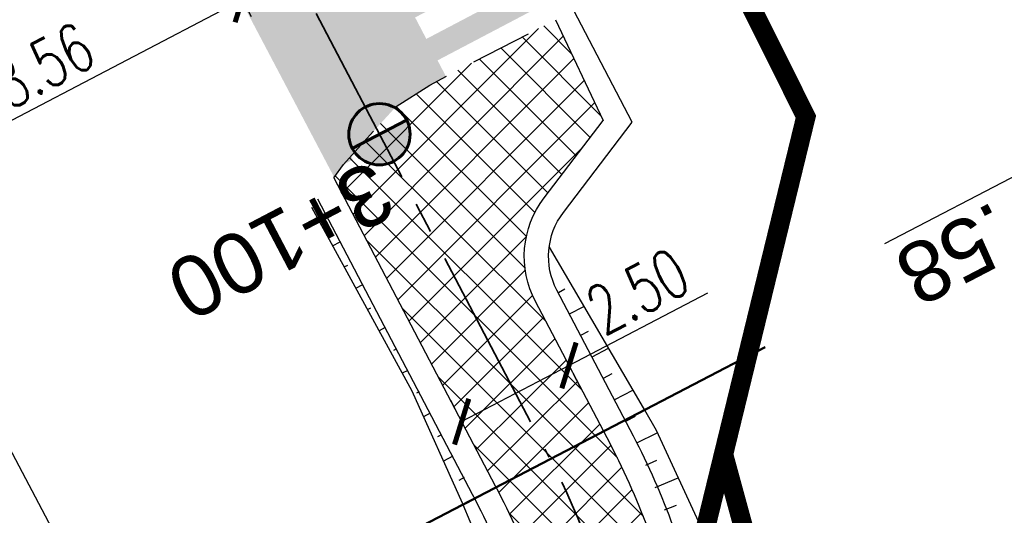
# Model space of a CAD drawing. Header units: metres. Extents: x 7529682 to 7533711, y 5721195 to 5727842.
# Tile 93 of 232: x 7531156 to 7531176, y 5725054 to 5725065. Entities that reach past the tile are written whole.
import ezdxf

# ---------------------------------------------------------------- set-up
doc = ezdxf.new("R2010")
doc.units = ezdxf.units.M
doc.header["$PDMODE"] = 1
doc.header["$PDSIZE"] = 0.3
for name, pattern in [('817-dzialki-09-05-04$0$HIDDEN', [0.375, 0.25, -0.125]), ('ACAD_ISO05W100', [33, 24, -3, 0, -3, 0, -3]), ('CENTER2', [28.575000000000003, 19.05, -3.175, 3.175, -3.175]), ('DASHED', [19.049999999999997, 12.7, -6.35]), ('HIDDEN', [9.524999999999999, 6.35, -3.175])]:
    doc.linetypes.add(name, pattern=pattern)
for name, color, linetype in [('C-DROGI-SYTUACJA', 7, 'Continuous'), ('C-DROGI-SYTUACJA-ETYKIETY', 7, 'Continuous'), ('D-otw-geotechniczne', 4, 'Continuous'), ('D-pobocza', 60, 'Continuous'), ('D-skarpa', 2, 'Continuous'), ('D-skarpa-kreskowanie', 2, 'Continuous'), ('D-wymiary', 1, 'Continuous')]:
    doc.layers.add(name, color=color, linetype=linetype)
for name, color, linetype, lineweight, true_color in [('D-hatch-ciag-pieszo-rowerowy', 7, 'Continuous', 13, 0xff9f80), ('D-LR-etap-III', 7, '817-dzialki-09-05-04$0$HIDDEN', 50, 0x00008f), ('D-poziome-powl-czerwona', 7, 'Continuous', 9, 0xff6161), ('D-przekroje-pop', 7, 'Continuous', 50, 0x000099)]:
    doc.layers.add(name, color=color, linetype=linetype, lineweight=lineweight, true_color=true_color)
for name, color, linetype, lineweight in [('D-krawędzie', 3, 'Continuous', 30), ('D-krawężniki-obniżone', 40, 'DASHED', 30), ('D-obrzeża', 2, 'Continuous', 30), ('D-pas-drogowy', 7, 'ACAD_ISO05W100', 50)]:
    doc.layers.add(name, color=color, linetype=linetype, lineweight=lineweight)
doc.layers.add('D-malowanie-proj', color=7, linetype='Continuous', true_color=0x3333ff)
doc.layers.add('poprzeczki', color=7, linetype='Continuous', true_color=0x0000c7)
doc.styles.add('ARIAL', font='arial.ttf', dxfattribs={"height": 1})
doc.styles.add('DIMTEXT', font='simplex.shx', dxfattribs={"width": 0.7})
doc.styles.get("Standard").update_dxf_attribs({"font": 'arial.ttf'})
doc.dimstyles.new('500', dxfattribs={"dimtxt": 1, "dimasz": 0.6999999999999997, "dimexe": 0.2, "dimexo": 0.5, "dimgap": 0.2, "dimtad": 1, "dimrnd": 0.005, "dimzin": 0, "dimdsep": 46, "dimtxsty": 'DIMTEXT', "dimblk": 'ARCHTICK', "dimcen": 0, "dimclrd": 256, "dimclre": 256, "dimclrt": 2, "dimadec": 5, "dimazin": 0, "dimtfac": 1, "dimtofl": 0, "dimtmove": 0, "dimatfit": 3, "dimfxl": 1, "dimtolj": 1, "dimtzin": 0, "dimlwd": -1, "dimlwe": -1, "dimarcsym": 0})

# ---------------------------------------------------------------- blocks, each defined once
blk = doc.blocks.new('_ArchTick')
at = {"color": 0, "linetype": 'ByBlock', "const_width": 0.15}
blk.add_lwpolyline([(-0.5, -0.5), (0.5, 0.5)], dxfattribs=at)
blk = doc.blocks.new('*D77')
at = {"layer": 'D-wymiary', "transparency": 16777216}
for p, q in [((7531160.660614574, 5725065.002524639), (7531153.086024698, 5725061.029181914)), ((7531160.850076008, 5725064.641344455), (7531160.753520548, 5725064.825413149)), ((7531153.275486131, 5725060.668001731), (7531153.178930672, 5725060.852070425))]:
    blk.add_line(p, q, dxfattribs=at)
at = {"layer": 'Defpoints', "color": 0, "transparency": 16777216}
for p in [(7531160.617811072, 5725065.084123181), (7531153.043221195, 5725061.110780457), (7531153.086024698, 5725061.029181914)]:
    blk.add_point(p, dxfattribs=at)
at = {"layer": 'D-wymiary', "transparency": 16777216, "xscale": 0.6999999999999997, "yscale": 0.6999999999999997, "zscale": 0.6999999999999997}
for p, rotation in [((7531160.660614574, 5725065.002524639), 27.67980033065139), ((7531153.086024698, 5725061.029181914), 207.6798003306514)]:
    blk.add_blockref('_ArchTick', p, dxfattribs=dict(at, rotation=rotation))
at = {"layer": 'D-wymiary', "color": 2, "transparency": 16777216, "insert": (7531156.548148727, 5725063.635743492), "char_height": 1, "attachment_point": 5, "rotation": 27.67980033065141, "style": 'DIMTEXT'}
blk.add_mtext('\\A1;8.56', dxfattribs=at)
blk = doc.blocks.new('*D98')
at = {"layer": 'D-wymiary', "linetype": 'ByBlock', "transparency": 16777216}
for p, q in [((7531167.401822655, 5725057.443047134), (7531170.265412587, 5725058.944478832)), ((7531165.187706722, 5725056.282146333), (7531167.401822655, 5725057.443047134)), ((7531167.634002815, 5725057.00022395), (7531167.494694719, 5725057.26591786)), ((7531164.955526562, 5725056.724969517), (7531165.094834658, 5725056.459275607))]:
    blk.add_line(p, q, dxfattribs=at)
at = {"layer": 'Defpoints', "color": 0, "linetype": 'ByBlock', "transparency": 16777216}
for p in [(7531167.401822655, 5725057.443047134), (7531167.401822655, 5725057.443047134), (7531165.187706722, 5725056.282146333)]:
    blk.add_point(p, dxfattribs=at)
at = {"layer": 'D-wymiary', "linetype": 'ByBlock', "transparency": 16777216, "xscale": 0.6999999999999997, "yscale": 0.6999999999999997, "zscale": 0.6999999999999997}
for p, rotation in [((7531167.401822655, 5725057.443047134), 27.66883085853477), ((7531165.187706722, 5725056.282146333), 207.6688308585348)]:
    blk.add_blockref('_ArchTick', p, dxfattribs=dict(at, rotation=rotation))
at = {"layer": 'D-wymiary', "color": 2, "linetype": 'ByBlock', "transparency": 16777216, "insert": (7531168.818541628, 5725058.976241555), "char_height": 1, "attachment_point": 5, "rotation": 27.668830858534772, "style": 'DIMTEXT'}
blk.add_mtext('\\A1;2.50', dxfattribs=at)
blk = doc.blocks.new('kilometraz')
at = {"linetype": 'ByBlock', "lineweight": -2}
blk.add_hatch(color=0, dxfattribs=at).paths.add_polyline_path([(0, -0.28125, 0.4142135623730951), (0.28125, 0, 0.4142135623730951), (0, 0.28125)])
at = {"color": 0, "linetype": 'ByBlock', "lineweight": -2}
blk.add_line((0, 0.28125), (0, -0.28125), dxfattribs=at)
blk.add_circle((0, 0), 0.28125, dxfattribs=at)

msp = doc.modelspace()

# ---------------------------------------------------------------- hatches: boundary and pattern name
at = {"layer": 'D-hatch-ciag-pieszo-rowerowy'}
h = msp.add_hatch(dxfattribs=at)
h.set_pattern_fill('ANSI37', color=256, scale=0.15, style=0)
h.set_pattern_definition([(45, (0, 0), (-0.3367596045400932, 0.3367596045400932), []), (135, (0, 0), (-0.3367596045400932, -0.3367596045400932), [])])
edge = h.paths.add_edge_path()
edge.add_line((7531167.638483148, 5725049.370742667), (7531170.100293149, 5725049.813024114))
edge.add_line((7531170.100293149, 5725049.813024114), (7531169.644367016, 5725051.96214439))
edge.add_arc((7531154.970927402, 5725048.849240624), 14.99999999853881, 11.97746254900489, 27.66883086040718)
edge.add_line((7531168.255622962, 5725055.814645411), (7531166.709236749, 5725058.763974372))
edge.add_arc((7531168.480529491, 5725059.692695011), 1.999999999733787, 142.7708753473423, 207.6688308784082, ccw=False)
edge.add_line((7531166.888084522, 5725060.902702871), (7531168.105220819, 5725062.504529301))
edge.add_line((7531168.105220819, 5725062.504529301), (7531167.124522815, 5725064.580233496))
edge.add_line((7531167.124522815, 5725064.580233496), (7531164.969649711, 5725063.469981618))
edge.add_line((7531164.969649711, 5725063.469981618), (7531164.528045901, 5725063.232064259))
edge.add_line((7531164.528045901, 5725063.232064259), (7531163.837882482, 5725062.792331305))
edge.add_line((7531163.837882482, 5725062.792331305), (7531163.170530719, 5725062.061126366))
edge.add_line((7531163.170530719, 5725062.061126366), (7531162.752147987, 5725061.591428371))
edge.add_line((7531162.752147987, 5725061.591428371), (7531162.547399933, 5725061.317843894))
edge.add_line((7531162.547399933, 5725061.317843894), (7531165.881540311, 5725054.95883946))
edge.add_arc((7531152.59684475, 5725047.993434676), 14.99999999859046, 11.977462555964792, 27.66883084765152, ccw=False)
edge.add_line((7531167.270284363, 5725051.106338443), (7531167.638483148, 5725049.370742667))
at = {"layer": 'D-malowanie-proj'}
h = msp.add_hatch(color=256, dxfattribs=at)
h.paths.add_polyline_path([(7531165.971514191, 5725066.677039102), (7531165.738655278, 5725067.11950574), (7531163.083855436, 5725065.72235228), (7531163.316714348, 5725065.279885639)])
h.paths.add_polyline_path([(7531166.437232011, 5725065.792105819), (7531166.204373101, 5725066.234572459), (7531163.549573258, 5725064.837418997), (7531163.782432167, 5725064.394952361)])
h.paths.add_polyline_path([(7531166.902949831, 5725064.907172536), (7531166.67009092, 5725065.349639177), (7531164.015291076, 5725063.95248572), (7531164.248149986, 5725063.510019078)])
h.paths.add_polyline_path([(7531161.546847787, 5725064.348449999), (7531161.313988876, 5725064.790916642), (7531160.871522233, 5725064.55805773), (7531161.10438114, 5725064.11559109)])
h.paths.add_polyline_path([(7531162.012565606, 5725063.463516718), (7531161.779706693, 5725063.90598336), (7531161.337240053, 5725063.673124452), (7531161.570098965, 5725063.230657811)])
h.paths.add_polyline_path([(7531162.478283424, 5725062.578583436), (7531162.245424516, 5725063.021050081), (7531161.802957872, 5725062.78819117), (7531162.035816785, 5725062.345724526)])
h.paths.add_polyline_path([(7531162.944001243, 5725061.693650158), (7531162.711142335, 5725062.136116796), (7531162.268675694, 5725061.903257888), (7531162.501534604, 5725061.460791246)])
at = {"layer": 'D-poziome-powl-czerwona'}
h = msp.add_hatch(color=256, dxfattribs=at)
h.dxf.hatch_style = 1
h.paths.add_polyline_path([(7531162.556994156, 5725061.330663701), (7531162.752147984, 5725061.591428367), (7531163.170530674, 5725062.061126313), (7531163.837882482, 5725062.792331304), (7531164.5280459, 5725063.232064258), (7531164.863135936, 5725063.412596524), (7531162.086612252, 5725068.725225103), (7531160.661084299, 5725068.066323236), (7531160.082535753, 5725067.813434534), (7531159.571573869, 5725067.580897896), (7531159.316471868, 5725067.48301797)])

# ---------------------------------------------------------------- linework, layer by layer
at = {"layer": 'C-DROGI-SYTUACJA', "color": 10, "linetype": 'CENTER2', "lineweight": 35, "ltscale": 0.2}
msp.add_lwpolyline([(7531154.313313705, 5725078.4002911, -0.06893621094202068), (7531156.868938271, 5725074.829562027), (7531166.993104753, 5725055.549823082, -0.06873154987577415), (7531168.47910387, 5725051.431584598), (7531169.100428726, 5725048.502816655, 0.0687825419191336), (7531171.889509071, 5725040.775727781), (7531203.620916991, 5724980.378493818), (7531234.800499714, 5724921.534907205), (7531259.930515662, 5724874.055069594), (7531293.333031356, 5724810.085976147), (7531313.159872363, 5724772.033203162), (7531341.528881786, 5724719.923105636, -0.009023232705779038), (7531346.533284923, 5724710.322073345), (7531363.734853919, 5724675.815312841), (7531380.064961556, 5724644.822693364), (7531398.584264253, 5724609.362510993), (7531424.896642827, 5724559.228182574), (7531446.141834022, 5724518.960513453), (7531474.815809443, 5724464.451899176), (7531498.201389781, 5724419.897359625)], format="xyb", dxfattribs=at)
at = {"layer": 'D-krawędzie', "linetype": 'HIDDEN', "ltscale": 0.3, "flags": 128}
msp.add_lwpolyline([(7530572.009999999, 5726166.06), (7530620.380949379, 5726072.761487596), (7530641.555222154, 5726032.007915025), (7530660.960861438, 5725995.070069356), (7530689.128213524, 5725941.540167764), (7530707.335918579, 5725907.031820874), (7530725.255781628, 5725873.092686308), (7530743.969545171, 5725837.653904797), (7530770.526708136, 5725787.119408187), (7530787.864146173, 5725754.266918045), (7530809.897571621, 5725712.541613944), (7530824.739035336, 5725684.389287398), (7530840.856259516, 5725653.693092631), (7530860.675070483, 5725616.154465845), (7530865.283000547, 5725607.394015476), (7530878.050274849, 5725583.079962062), (7530918.171722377, 5725507.178125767), (7530950.162943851, 5725446.305402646), (7530993.419108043, 5725364.264712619), (7531022.766433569, 5725308.719304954), (7531053.80955549, 5725249.872416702), (7531081.165622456, 5725197.874670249), (7531103.902359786, 5725154.540603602), (7531128.123220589, 5725108.448161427), (7531149.3, 5725068.249999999), (7531167.380094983, 5725033.766927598), (7531197.164745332, 5724976.987689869), (7531228.151004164, 5724918.034426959), (7531253.152837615, 5724870.491119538), (7531286.7961686, 5724806.653565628), (7531306.739858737, 5724768.664832), (7531335.094443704, 5724714.652299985), (7531357.3191504, 5724672.438740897), (7531373.644908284, 5724641.454376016), (7531392.161870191, 5724605.998675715), (7531418.480331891, 5724555.852756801), (7531439.726902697, 5724515.582472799), (7531468.399107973, 5724461.077223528), (7531491.782023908, 5724416.527754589), (7531531.990296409, 5724339.832565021), (7531557.226635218, 5724291.658956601), (7531569.851546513, 5724267.577443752), (7531591.375556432, 5724226.547822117), (7531610.003879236, 5724191.103071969), (7531616.882991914, 5724177.998849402), (7531629.984986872, 5724153.025496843), (7531641.006768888, 5724132.021778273), (7531664.906257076, 5724087.616922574), (7531677.64401952, 5724064.785715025), (7531683.112433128, 5724054.988140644), (7531686.752875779, 5724048.180044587), (7531695.447538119, 5724031.696667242), (7531703.748818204, 5724015.917210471), (7531709.214143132, 5724005.513965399), (7531719.388607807, 5723986.14687362), (7531726.295217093, 5723973.000144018), (7531732.740794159, 5723960.735633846), (7531735.13, 5723956.19)], dxfattribs=at)
at = {"layer": 'D-krawężniki-obniżone', "ltscale": 0.1, "flags": 128}
msp.add_lwpolyline([(7531162.547399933, 5725061.317843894), (7531162.752147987, 5725061.591428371), (7531163.170530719, 5725062.061126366), (7531163.837882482, 5725062.792331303), (7531163.837882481, 5725062.792331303), (7531163.837882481, 5725062.792331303), (7531164.528045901, 5725063.232064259), (7531164.969649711, 5725063.469981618), (7531167.124522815, 5725064.580233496)], dxfattribs=at)
at = {"layer": 'D-LR-etap-III', "ltscale": 10, "flags": 128}
msp.add_lwpolyline([(7531750.474471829, 5723895.103125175, 0.4, 0.4, 0), (7531750.505, 5723895.13, 0.4, 0.4, 0), (7531682.71, 5724022.92, 0.4, 0.4, 0), (7531619.177023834, 5724147.203692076, 0.4, 0.4, 0), (7531592.308960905, 5724198.48863389, 0.4, 0.4, 0), (7531553.263875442, 5724272.918564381, 0.4, 0.4, 0), (7531504.019999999, 5724366.79, 0.4, 0.4, 0), (7531482.09, 5724407.62, 0.4, 0.4, 0), (7531412.350402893, 5724541.182759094, 0.4, 0.4, 0), (7531388.463669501, 5724586.929768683, 0.4, 0.4, 0), (7531345.12, 5724669.94, 0.4, 0.4, 0), (7531127.66, 5725081.67, 0.4, 0.4, 0), (7531059.253139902, 5725211.040795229, 0.4, 0.4, 0), (7531008.007244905, 5725307.953830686, 0.4, 0.4, 0), (7530964.181635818, 5725390.835555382, 0.4, 0.4, 0), (7530914.557354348, 5725484.683561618, 0.4, 0.4, 0), (7530865.243241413, 5725577.493975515, 0.4, 0.4, 0), (7530840.085257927, 5725624.058651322, 0.4, 0.4, 0), (7530802.559525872, 5725694.924584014, 0.4, 0.4, 0), (7530755.54, 5725787.51, 0.4, 0.4, 0), (7530708.717810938, 5725876.303221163, 0.4, 0.4, 0), (7530695.12, 5725902.09, 0.4, 0.4, 0), (7530642.91397006, 5726001.07839487, 0.4, 0.4, 0), (7530634.934723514, 5726016.146615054, 0.4, 0.4, 0), (7530610.820000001, 5726061.929999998, 0.4, 0.4, 0), (7530610.820000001, 5726061.929999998, 0.4, 0.4, 0), (7530607.21, 5726063.51, 0.4, 0.4, 0), (7530597.42, 5726080.68, 0.4, 0.4, 0), (7530591.16, 5726088.44, 0.4, 0.4, 0), (7530581.28, 5726107.21, 0.4, 0.4, 0), (7530571.29, 5726130.56, 0.4, 0.4, 0), (7530549.554994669, 5726171.527317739, 0.4, 0.4, 0), (7530531.014309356, 5726206.473807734, 0.4, 0.4, 0), (7530516.461208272, 5726236.016618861, 0.4, 0.4, 0), (7530500.798929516, 5726266.141265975, 0.4, 0.4, 0), (7530491.349999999, 5726283.94, 0.4, 0.4, 0), (7530482.4, 5726303.41, 0.4, 0.4, 0), (7530482.4, 5726303.41, 0.4, 0.4, 0), (7530450.41, 5726357.28, 0.4, 0.4, 0), (7530397.759396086, 5726458.499907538, 0.4, 0.4, 0), (7530334.707815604, 5726583.664702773, 0.4, 0.4, 0), (7530303.939274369, 5726645.167943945, 0.4, 0.4, 0), (7530300.509779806, 5726651.777515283, 0.4, 0.4, 0), (7530289.213532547, 5726671.966724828, 0.4, 0.4, 0), (7530281.54, 5726685.57, 0.4, 0.4, 0), (7530261.37085633, 5726724.163374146, 0.4, 0.4, 0), (7530254.03, 5726738.21, 0.4, 0.4, 0), (7530197.219999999, 5726845.06, 0.4, 0.4, 0), (7530194.71, 5726849.15, 0.4, 0.4, 0), (7530195.92, 5726850.75, 0.4, 0.4, 0), (7530170.546669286, 5726892.961489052, 0.4, 0.4, 0), (7530143.174718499, 5726945.065838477, 0.4, 0.4, 0), (7530105.059999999, 5727018.32, 0.4, 0.4, 0), (7530100.059999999, 5727027.16, 0.4, 0.4, 0), (7530062.318670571, 5727099.625398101, 0.4, 0.4, 0), (7530015.378537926, 5727189.420463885, 0.4, 0.4, 0), (7529983.207960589, 5727250.206596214, 0.4, 0.4, 0), (7529953.284293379, 5727306.74720398, 0.4, 0.4, 0), (7529900.67053443, 5727406.15903814, 0.4, 0.4, 0), (7529890.630239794, 5727425.131178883, 0.4, 0.4, 0), (7529875.155383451, 5727454.426350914, 0.4, 0.4, 0), (7529857.560096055, 5727487.787346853, 0.4, 0.4, 0), (7529835.194401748, 5727530.19312405, 0.4, 0.4, 0), (7529811.740544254, 5727574.662079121, 0.4, 0.4, 0), (7529792.101859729, 5727611.922638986, 0.4, 0.4, 0), (7529768.066117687, 5727657.469613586, 0.4, 0.4, 0), (7529755.210566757, 5727682.131373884, 0.4, 0.4, 0), (7529753.309999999, 5727681.13, 0.4, 0.4, 0), (7529739.21, 5727707.77, 0.4, 0.4, 0), (7529735.394745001, 5727711.251990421, 0.4, 0.4, 0), (7529725.42, 5727730.2, 0.4, 0.4, 0), (7529723.55, 5727729.88, 0.4, 0.4, 0), (7529695.566668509, 5727782.932080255, 0.4, 0.4, 0), (7529717.67971874, 5727794.024357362, 0.4, 0.4, 0), (7529736.274870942, 5727758.647400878, 0.4, 0.4, 0), (7529736.274870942, 5727758.647400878, 0.4, 0.4, 0), (7529744.511003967, 5727750.406106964, 0.4, 0.4, 0), (7529744.511003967, 5727750.406106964, 0.4, 0.4, 0), (7529750.282568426, 5727738.549848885, 0.4, 0.4, 0), (7529777.108510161, 5727687.569424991, 0.4, 0.4, 0), (7529796.51537536, 5727651.329932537, 0.4, 0.4, 0), (7529814.937945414, 5727616.793170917, 0.4, 0.4, 0), (7529839.006722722, 5727572.303976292, 0.4, 0.4, 0), (7529860.617626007, 5727532.509108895, 0.4, 0.4, 0), (7529882.348967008, 5727491.504261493, 0.4, 0.4, 0), (7529904.865139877, 5727449.096370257, 0.4, 0.4, 0), (7529920.747384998, 5727418.884773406, 0.4, 0.4, 0), (7529946.676504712, 5727368.547487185, 0.4, 0.4, 0), (7529972.024701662, 5727320.573310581, 0.4, 0.4, 0), (7529987.740014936, 5727290.153392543, 0.4, 0.4, 0), (7529996.497385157, 5727273.661630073, 0.4, 0.4, 0), (7530017.541471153, 5727234.202689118, 0.4, 0.4, 0), (7530033.053657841, 5727204.864166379, 0.4, 0.4, 0), (7530051.622983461, 5727170.222745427, 0.4, 0.4, 0), (7530069.276612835, 5727137.015751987, 0.4, 0.4, 0), (7530089.385386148, 5727097.533639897, 0.4, 0.4, 0), (7530109.712512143, 5727060.746615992, 0.4, 0.4, 0), (7530136.769722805, 5727011.640131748, 0.4, 0.4, 0), (7530162.446686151, 5726962.743777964, 0.4, 0.4, 0), (7530187.674104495, 5726916.992101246, 0.4, 0.4, 0), (7530207.820739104, 5726879.335323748, 0.4, 0.4, 0), (7530230.625609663, 5726834.518686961, 0.4, 0.4, 0), (7530262.288093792, 5726776.61832811, 0.4, 0.4, 0), (7530277.509672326, 5726760.213143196, 0.4, 0.4, 0), (7530286.036865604, 5726744.106684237, 0.4, 0.4, 0), (7530288.097472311, 5726735.884066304, 0.4, 0.4, 0), (7530290.393870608, 5726725.046963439, 0.4, 0.4, 0), (7530296.17664807, 5726713.582980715, 0.4, 0.4, 0), (7530302.726195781, 5726701.18226779, 0.4, 0.4, 0), (7530325.685047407, 5726657.466383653, 0.4, 0.4, 0), (7530343.243978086, 5726623.648592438, 0.4, 0.4, 0), (7530360.229820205, 5726591.746871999, 0.4, 0.4, 0), (7530383.20855044, 5726548.059469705, 0.4, 0.4, 0), (7530406.017875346, 5726503.605514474, 0.4, 0.4, 0), (7530427.464919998, 5726462.620289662, 0.4, 0.4, 0), (7530447.9278544, 5726424.388014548, 0.4, 0.4, 0), (7530471.126878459, 5726379.920667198, 0.4, 0.4, 0), (7530490.501003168, 5726343.033350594, 0.4, 0.4, 0), (7530509.499458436, 5726306.733076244, 0.4, 0.4, 0), (7530529.890269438, 5726267.244072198, 0.4, 0.4, 0), (7530543.852446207, 5726238.990319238, 0.4, 0.4, 0), (7530554.808897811, 5726218.943990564, 0.4, 0.4, 0), (7530559.027108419, 5726212.223286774, 0.4, 0.4, 0), (7530563.060988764, 5726206.409670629, 0.4, 0.4, 0), (7530566.93354971, 5726200.463543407, 0.4, 0.4, 0), (7530569.771022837, 5726194.901501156, 0.4, 0.4, 0), (7530571.47319415, 5726191.282350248, 0.4, 0.4, 0), (7530572.839142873, 5726188.024533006, 0.4, 0.4, 0), (7530575.295071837, 5726182.034664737, 0.4, 0.4, 0), (7530579.736851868, 5726173.306070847, 0.4, 0.4, 0), (7530583.3, 5726167.41, 0.4, 0.4, 0), (7530593.4, 5726163.33, 0.4, 0.4, 0), (7530598.618375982, 5726155.264489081, 0.4, 0.4, 0), (7530608.258304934, 5726140.497132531, 0.4, 0.4, 0), (7530603.269999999, 5726136.83, 0.4, 0.4, 0), (7530606.53, 5726131.84, 0.4, 0.4, 0), (7530604.239057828, 5726124.21679044, 0.4, 0.4, 0), (7530605.847136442, 5726121.630127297, 0.4, 0.4, 0), (7530608.971611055, 5726116.164124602, 0.4, 0.4, 0), (7530618.114293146, 5726097.791111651, 0.4, 0.4, 0), (7530651.213125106, 5726034.959524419, 0.4, 0.4, 0), (7530670.243741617, 5725998.61095082, 0.4, 0.4, 0), (7530698.075474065, 5725945.952624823, 0.4, 0.4, 0), (7530716.505955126, 5725911.3051464, 0.4, 0.4, 0), (7530735.223454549, 5725875.667401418, 0.4, 0.4, 0), (7530752.504235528, 5725842.154920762, 0.4, 0.4, 0), (7530778.310652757, 5725793.501254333, 0.4, 0.4, 0), (7530797.499961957, 5725756.381811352, 0.4, 0.4, 0), (7530812.518974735, 5725728.28874362, 0.4, 0.4, 0), (7530820.039295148, 5725713.160404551, 0.4, 0.4, 0), (7530822.422446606, 5725710.193574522, 0.4, 0.4, 0), (7530833.154893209, 5725688.800634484, 0.4, 0.4, 0), (7530849.629354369, 5725656.158601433, 0.4, 0.4, 0), (7530867.98290276, 5725621.963939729, 0.4, 0.4, 0), (7530872.629809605, 5725612.88760475, 0.4, 0.4, 0), (7530880.354488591, 5725597.594500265, 0.4, 0.4, 0), (7530883.839446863, 5725593.389159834, 0.4, 0.4, 0), (7530891.782113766, 5725587.763349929, 0.4, 0.4, 0), (7530895.038670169, 5725584.280746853, 0.4, 0.4, 0), (7530897.033644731, 5725580.941110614, 0.4, 0.4, 0), (7530900.951646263, 5725579.945856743, 0.4, 0.4, 0), (7530904.80970798, 5725571.977328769, 0.4, 0.4, 0), (7530903.682362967, 5725568.566434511, 0.4, 0.4, 0), (7530908.900614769, 5725558.844845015, 0.4, 0.4, 0), (7530910.252030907, 5725545.671606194, 0.4, 0.4, 0), (7530912.872986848, 5725538.645543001, 0.4, 0.4, 0), (7530945.278171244, 5725478.464284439, 0.4, 0.4, 0), (7530959.692318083, 5725450.24628822, 0.4, 0.4, 0), (7531002.82670893, 5725368.192370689, 0.4, 0.4, 0), (7531044.703532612, 5725290.314293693, 0.4, 0.4, 0), (7531064.098839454, 5725253.212562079, 0.4, 0.4, 0), (7531083.010253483, 5725216.677517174, 0.4, 0.4, 0), (7531113.013137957, 5725158.465613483, 0.4, 0.4, 0), (7531137.364304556, 5725113.07076138, 0.4, 0.4, 0), (7531150.830830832, 5725086.711759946, 0.4, 0.4, 0), (7531159.745663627, 5725076.640848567, 0.4, 0.4, 0), (7531166.309999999, 5725074.58, 0.4, 0.4, 0), (7531172.29, 5725062.58, 0.4, 0.4, 0), (7531170.589828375, 5725055.605912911, 0.4, 0.4, 0), (7531173.732823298, 5725044.080706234, 0.4, 0.4, 0), (7531215.342008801, 5724964.859648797, 0.4, 0.4, 0), (7531238.054496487, 5724921.684649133, 0.4, 0.4, 0), (7531262.389821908, 5724875.282876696, 0.4, 0.4, 0), (7531295.587160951, 5724811.265731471, 0.4, 0.4, 0), (7531348.487908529, 5724712.362812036, 0.4, 0.4, 0), (7531363.740817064, 5724682.68394264, 0.4, 0.4, 0), (7531366.986905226, 5724675.865317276, 0.4, 0.4, 0), (7531382.541261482, 5724646.110625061, 0.4, 0.4, 0), (7531401.299165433, 5724610.874551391, 0.4, 0.4, 0), (7531428.964837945, 5724558.862274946, 0.4, 0.4, 0), (7531449.111202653, 5724520.397801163, 0.4, 0.4, 0), (7531477.292992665, 5724465.831467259, 0.4, 0.4, 0), (7531500.996290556, 5724421.112506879, 0.4, 0.4, 0), (7531512.121834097, 5724400.549045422, 0.4, 0.4, 0), (7531513.78163794, 5724396.757451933, 0.4, 0.4, 0), (7531526.32, 5724379.39, 0.4, 0.4, 0), (7531566.783642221, 5724302.73628205, 0.4, 0.4, 0), (7531578.579156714, 5724282.774819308, 0.4, 0.4, 0), (7531584.232619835, 5724273.111246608, 0.4, 0.4, 0), (7531590.109283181, 5724263.508189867, 0.4, 0.4, 0), (7531593.027899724, 5724258.771479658, 0.4, 0.4, 0), (7531595.711841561, 5724254.226824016, 0.4, 0.4, 0), (7531601.659976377, 5724243.898197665, 0.4, 0.4, 0), (7531606.097733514, 5724235.986407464, 0.4, 0.4, 0), (7531609.382207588, 5724230.799061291, 0.4, 0.4, 0), (7531611.580260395, 5724227.671180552, 0.4, 0.4, 0), (7531612.707802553, 5724225.86410867, 0.4, 0.4, 0), (7531618.665224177, 5724214.480919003, 0.4, 0.4, 0), (7531619.885522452, 5724212.333950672, 0.4, 0.4, 0), (7531620.931818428, 5724210.787064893, 0.4, 0.4, 0), (7531623.518605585, 5724207.111542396, 0.4, 0.4, 0), (7531626.143926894, 5724203.61306897, 0.4, 0.4, 0), (7531632.022984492, 5724196.485954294, 0.4, 0.4, 0), (7531653.949089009, 5724152.617641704, 0.4, 0.4, 0), (7531656.750690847, 5724143.103797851, 0.4, 0.4, 0), (7531659.61440691, 5724133.254504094, 0.4, 0.4, 0), (7531661.627147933, 5724128.646047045, 0.4, 0.4, 0.01093811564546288), (7531674.314987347, 5724101.43546424, 0.4, 0.4, 0), (7531685.137626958, 5724081.408252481, 0.4, 0.4, 0), (7531692.159945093, 5724066.277333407, 0.4, 0.4, 0), (7531699.662164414, 5724051.388120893, 0.4, 0.4, 0), (7531704.480624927, 5724040.808561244, 0.4, 0.4, 0), (7531704.480624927, 5724040.808561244, 0.4, 0.4, 0), (7531704.401251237, 5724037.368913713, 0.4, 0.4, 0), (7531720.383609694, 5724003.441317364, 0.4, 0.4, 0), (7531728.79890528, 5723986.206298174, 0.4, 0.4, 0), (7531733.237926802, 5723977.192631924, 0.4, 0.4, 0), (7531736.750027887, 5723969.505210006, 0.4, 0.4, 0), (7531737.336143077, 5723968.518916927, 0.4, 0.4, 0), (7531738.285051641, 5723967.699360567, 0.4, 0.4, 0), (7531742.180915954, 5723962.346428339, 0.4, 0.4, 0), (7531744.286141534, 5723958.615526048, 0.4, 0.4, 0), (7531755.393260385, 5723944.192617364, 0.4, 0.4, 0), (7531758.69, 5723936.76, 0.4, 0.4, 0), (7531780.08, 5723929.25, 0.4, 0.4, 0), (7531792.611989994, 5723906.337708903, 0.4, 0.4, 0), (7531792.611989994, 5723906.337708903, 0.4, 0.4, 0), (7531756.962094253, 5723883.055323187, 0.4, 0.4, 0), (7531750.46, 5723895.130000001, 0.4, 0.4, 0), (7531750.46, 5723895.130000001, 0, 0, 0)], format="xyseb", dxfattribs=at)
at = {"layer": 'D-obrzeża'}
msp.add_line((7531167.124522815, 5725064.580233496), (7531168.105220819, 5725062.504529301), dxfattribs=at)
for points in [[(7531306.469608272, 5724787.578715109), (7531294.441068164, 5724810.664555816), (7531261.036940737, 5724874.63673589), (7531235.905024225, 5724922.120164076), (7531204.726462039, 5724980.961824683), (7531173.078268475, 5725041.196618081, -0.06878949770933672), (7531170.288801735, 5725048.924442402), (7531169.644367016, 5725051.962144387, 0.06857369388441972), (7531168.255622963, 5725055.814645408), (7531166.709236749, 5725058.763974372, -0.2909904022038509), (7531166.888084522, 5725060.902702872), (7531168.105220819, 5725062.504529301)], [(7531162.547399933, 5725061.317843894), (7531165.881540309, 5725054.958839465, -0.06857369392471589), (7531167.270284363, 5725051.106338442), (7531167.914945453, 5725048.067569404, 0.06878949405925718), (7531170.704411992, 5725040.339745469), (7531202.515371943, 5724979.795162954), (7531233.695975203, 5724920.949650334), (7531258.824090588, 5724873.473403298), (7531292.224994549, 5724809.507396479), (7531312.052212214, 5724771.453899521), (7531340.423454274, 5724719.339022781, -0.009020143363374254), (7531345.426151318, 5724709.741280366), (7531362.628782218, 5724675.232985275), (7531378.958019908, 5724644.242016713), (7531397.476854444, 5724608.78273076), (7531423.790449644, 5724558.646084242), (7531445.035916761, 5724518.377892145), (7531473.709538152, 5724463.869950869), (7531497.094585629, 5724419.316425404), (7531505.905040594, 5724402.510940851, -0.03317121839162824), (7531508.586352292, 5724396.450655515), (7531511.248060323, 5724389.164100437)]]:
    msp.add_lwpolyline(points, format="xyb", dxfattribs=at)
at = {"layer": 'D-pas-drogowy', "ltscale": 0.2, "flags": 128}
msp.add_lwpolyline([(7531633.018560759, 5724182.834272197, 0.4, 0.4, 0), (7531617.558899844, 5724211.608162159, 0.4, 0.4, 0), (7531566.783642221, 5724302.73628205, 0.4, 0.4, 0), (7531538.419082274, 5724356.469679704, 0.4, 0.4, 0), (7531526.32, 5724379.39, 0.4, 0.4, 0), (7531516.102085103, 5724393.607319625, 0.4, 0.4, 0.001485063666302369), (7531513.78037409, 5724396.837773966, 0.4, 0.4, 0), (7531501.87, 5724413.41, 0.4, 0.4, 0), (7531474.926107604, 5724464.507896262, 0.4, 0.4, 0), (7531446.200436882, 5724518.992313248, 0.4, 0.4, 0), (7531424.962185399, 5724559.262257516, 0.4, 0.4, 0), (7531398.444460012, 5724609.565801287, 0.4, 0.4, 0), (7531379.647455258, 5724645.216004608, 0.4, 0.4, 0), (7531365.23, 5724672.56, 0.4, 0.4, 0), (7531341.305752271, 5724717.915356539, 0.4, 0.4, 0), (7531312.899996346, 5724771.788898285, 0.4, 0.4, 0), (7531292.590923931, 5724810.306502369, 0.4, 0.4, 0), (7531259.391619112, 5724873.271351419, 0.4, 0.4, 0), (7531233.740401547, 5724921.922582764, 0.4, 0.4, 0), (7531203.072738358, 5724980.092044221, 0.4, 0.4, 0), (7531173.471398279, 5725036.225177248, 0.4, 0.4, 0), (7531168.269999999, 5725046.09, 0.4, 0.4, 0), (7531172.29, 5725062.58, 0.4, 0.4, 0), (7531166.309999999, 5725074.58, 0.4, 0.4, 0), (7531150.32, 5725079.6, 0.4, 0.4, 0), (7531141.5, 5725096.43, 0.4, 0.4, 0), (7531109.311735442, 5725157.814415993, 0.4, 0.4, 0), (7531086.641300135, 5725201.047918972, 0.4, 0.4, 0), (7531059.198258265, 5725253.383662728, 0.4, 0.4, 0), (7531028.206828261, 5725312.48946212, 0.4, 0.4, 0), (7530999.104694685, 5725367.990143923, 0.4, 0.4, 0), (7530956.247527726, 5725449.724815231, 0.4, 0.4, 0), (7530924.397774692, 5725510.463768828, 0.4, 0.4, 0), (7530897.509999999, 5725561.74, 0.4, 0.4, 0), (7530894.46, 5725566.14, 0.4, 0.4, 0), (7530892.16, 5725570.49, 0.4, 0.4, 0), (7530869.362688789, 5725613.307018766, 0.4, 0.4, 0), (7530861.693971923, 5725627.704613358, 0.4, 0.4, 0), (7530852.74, 5725644.52, 0.4, 0.4, 0), (7530831.509999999, 5725684.2, 0.4, 0.4, 0), (7530811.13, 5725722.52, 0.4, 0.4, 0), (7530792.3476413, 5725757.940652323, 0.4, 0.4, 0), (7530768.03, 5725803.8, 0.4, 0.4, 0), (7530748.768542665, 5725840.178507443, 0.4, 0.4, 0), (7530727.7, 5725879.97, 0.4, 0.4, 0), (7530712.0981582, 5725909.54523909, 0.4, 0.4, 0), (7530693.644105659, 5725944.645156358, 0.4, 0.4, 0), (7530665.702224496, 5725997.538976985, 0.4, 0.4, 0), (7530641.759999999, 5726042.88, 0.4, 0.4, 0), (7530616.5, 5726091.48, 0.4, 0.4, 0), (7530604.628439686, 5726114.319880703, 0.4, 0.4, -0.007762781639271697), (7530602.5, 5726118.43, 0.4, 0.4, 0), (7530603.992037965, 5726123.394821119, 0.4, 0.4, 0), (7530606.53, 5726131.84, 0.4, 0.4, 0), (7530603.269999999, 5726136.83, 0.4, 0.4, 0), (7530593.775620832, 5726151.368713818, 0.4, 0.4, 0), (7530590.202637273, 5726156.84001263, 0.4, 0.4, 0), (7530583.3, 5726167.41, 0.4, 0.4, 0), (7530580.578343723, 5726170.427567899, 0.4, 0.4, 0), (7530575.849999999, 5726175.67, 0.4, 0.4, 0), (7530569.009999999, 5726186.66, 0.4, 0.4, 0), (7530562.555322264, 5726199.189409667, 0.4, 0.4, 0), (7530555.67, 5726211.39, 0.4, 0.4, 0), (7530548.29, 5726224.23, 0.4, 0.4, 0), (7530540.58, 5726237.71, 0.4, 0.4, 0), (7530532.679999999, 5726252.65, 0.4, 0.4, 0), (7530524.059999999, 5726269.35, 0.4, 0.4, 0), (7530502.82, 5726309.91, 0.4, 0.4, 0), (7530488.83, 5726336.63, 0.4, 0.4, 0), (7530466.03, 5726380.16, 0.4, 0.4, 0), (7530438.469999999, 5726432.77, 0.4, 0.4, 0), (7530424.53, 5726459.09, 0.4, 0.4, 0), (7530401.63, 5726502.97, 0.4, 0.4, 0), (7530383.38, 5726538.06, 0.4, 0.4, 0), (7530353.969999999, 5726593.52, 0.4, 0.4, 0), (7530338.469999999, 5726622.74, 0.4, 0.4, 0), (7530322.009999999, 5726653.88, 0.4, 0.4, 0), (7530297.54, 5726700.33, 0.4, 0.4, 0), (7530287.38, 5726719.6, 0.4, 0.4, 0), (7530285.94993921, 5726722.315508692, 0.4, 0.4, 0), (7530280.259999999, 5726733.12, 0.4, 0.4, 0), (7530266.73, 5726758.74, 0.4, 0.4, 0), (7530260.42, 5726770.47, 0.4, 0.4, 0), (7530253.25, 5726783.82, 0.4, 0.4, 0), (7530244.95, 5726799.33, 0.4, 0.4, 0), (7530239.389999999, 5726808.49, 0.4, 0.4, 0), (7530238.29, 5726807.9, 0.4, 0.4, 0), (7530218.11, 5726850.67, 0.4, 0.4, 0), (7530175.906646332, 5726928.168028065, 0.4, 0.4, 0), (7530096.679999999, 5727076.15, 0.4, 0.4, 0), (7530094.679999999, 5727079.89, 0.4, 0.4, 0), (7530064.59693469, 5727135.522637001, 0.4, 0.4, 0), (7530046.730970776, 5727168.8921561, 0.4, 0.4, 0), (7530025.803045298, 5727208.461374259, 0.4, 0.4, 0), (7530012.846501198, 5727232.979315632, 0.4, 0.4, 0), (7529994.15, 5727268.45, 0.4, 0.4, 0), (7529981.670868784, 5727291.93018666, 0.4, 0.4, 0), (7529949.889999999, 5727351.73, 0.4, 0.4, 0), (7529924.75, 5727399.03, 0.4, 0.4, 0), (7529915.515824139, 5727417.099754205, 0.4, 0.4, 0), (7529885.83, 5727475.19, 0.4, 0.4, 0), (7529862.559999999, 5727519.97, 0.4, 0.4, 0), (7529852.984923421, 5727538.191086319, 0.4, 0.4, 0), (7529836.513084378, 5727569.51130111, 0.4, 0.4, 0), (7529815.36890814, 5727609.140983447, 0.4, 0.4, 0), (7529792.795203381, 5727651.247499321, 0.4, 0.4, 0), (7529774.199114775, 5727685.858348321, 0.4, 0.4, 0), (7529746.966026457, 5727736.059440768, 0.4, 0.4, 0), (7529733.92, 5727757.62, 0.4, 0.4, 0), (7529708.607472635, 5727806.388536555, 0.4, 0.4, 0), (7529688.491967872, 5727796.344621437, 0.4, 0.4, 0), (7529723.55, 5727729.88, 0.4, 0.4, 0), (7529725.42, 5727730.2, 0.4, 0.4, 0), (7529735.38, 5727711.28, 0.4, 0.4, 0), (7529739.21, 5727707.77, 0.4, 0.4, 0), (7529753.309999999, 5727681.13, 0.4, 0.4, 0), (7529755.178396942, 5727682.114424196, 0.4, 0.4, 0), (7529792.101859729, 5727611.922638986, 0.4, 0.4, 0), (7529811.740544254, 5727574.662079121, 0.4, 0.4, 0), (7529835.194401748, 5727530.19312405, 0.4, 0.4, 0), (7529857.560096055, 5727487.787346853, 0.4, 0.4, 0), (7529875.155383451, 5727454.426350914, 0.4, 0.4, 0), (7529890.630239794, 5727425.131178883, 0.4, 0.4, 0), (7529900.67053443, 5727406.15903814, 0.4, 0.4, 0), (7529953.284293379, 5727306.74720398, 0.4, 0.4, 0), (7529983.207960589, 5727250.206596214, 0.4, 0.4, 0), (7530015.378537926, 5727189.420463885, 0.4, 0.4, 0), (7530062.318670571, 5727099.625398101, 0.4, 0.4, 0), (7530100.059999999, 5727027.16, 0.4, 0.4, 0), (7530105.059999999, 5727018.32, 0.4, 0.4, 0), (7530143.174718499, 5726945.065838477, 0.4, 0.4, 0), (7530170.546669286, 5726892.961489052, 0.4, 0.4, 0), (7530195.92, 5726850.75, 0.4, 0.4, 0), (7530194.71, 5726849.15, 0.4, 0.4, 0), (7530197.219999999, 5726845.06, 0.4, 0.4, 0), (7530254.03, 5726738.21, 0.4, 0.4, 0), (7530261.37085633, 5726724.163374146, 0.4, 0.4, 0), (7530281.54, 5726685.57, 0.4, 0.4, 0), (7530289.213532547, 5726671.966724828, 0.4, 0.4, 0), (7530300.509779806, 5726651.777515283, 0.4, 0.4, 0), (7530303.939274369, 5726645.167943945, 0.4, 0.4, 0), (7530334.707815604, 5726583.664702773, 0.4, 0.4, 0), (7530397.759396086, 5726458.499907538, 0.4, 0.4, 0), (7530450.41, 5726357.28, 0.4, 0.4, 0), (7530482.4, 5726303.41, 0.4, 0.4, 0), (7530483.687990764, 5726301.003383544, 0.4, 0.4, 0), (7530491.349999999, 5726283.94, 0.4, 0.4, 0), (7530512.67, 5726243.78, 0.4, 0.4, 0), (7530529.429999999, 5726209.46, 0.4, 0.4, 0), (7530571.29, 5726130.56, 0.4, 0.4, 0), (7530581.28, 5726107.21, 0.4, 0.4, 0), (7530591.16, 5726088.44, 0.4, 0.4, 0), (7530597.42, 5726080.68, 0.4, 0.4, 0), (7530607.21, 5726063.51, 0.4, 0.4, 0), (7530610.820000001, 5726061.929999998, 0.4, 0.4, 0), (7530634.934723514, 5726016.146615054, 0.4, 0.4, 0), (7530642.91397006, 5726001.07839487, 0.4, 0.4, 0), (7530695.12, 5725902.09, 0.4, 0.4, 0), (7530708.717810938, 5725876.303221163, 0.4, 0.4, 0), (7530755.54, 5725787.51, 0.4, 0.4, 0), (7530802.559525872, 5725694.924584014, 0.4, 0.4, 0), (7530840.085257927, 5725624.058651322, 0.4, 0.4, 0), (7530865.243241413, 5725577.493975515, 0.4, 0.4, 0), (7530914.557354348, 5725484.683561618, 0.4, 0.4, 0), (7530964.181635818, 5725390.835555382, 0.4, 0.4, 0), (7531008.007244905, 5725307.953830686, 0.4, 0.4, 0), (7531059.253139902, 5725211.040795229, 0.4, 0.4, 0), (7531127.66, 5725081.67, 0.4, 0.4, 0), (7531345.12, 5724669.94, 0.4, 0.4, 0), (7531388.463669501, 5724586.929768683, 0.4, 0.4, 0), (7531412.350402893, 5724541.182759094, 0.4, 0.4, 0), (7531482.09, 5724407.62, 0.4, 0.4, 0), (7531504.019999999, 5724366.79, 0.4, 0.4, 0), (7531519.374444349, 5724337.520497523, 0.4, 0.4, 0), (7531563.748815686, 5724252.931583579, 0.4, 0.4, 0), (7531602.175111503, 5724179.681224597, 0.4, 0.4, 0), (7531619.177023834, 5724147.203692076, 0.4, 0.4, 0), (7531625.038493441, 5724135.63500206, 0.4, 0.4, 0), (7531656.796442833, 5724073.31633882, 0.4, 0.4, 0), (7531675.12, 5724037.36, 0.4, 0.4, 0), (7531682.71, 5724022.92, 0.4, 0.4, 0), (7531705.565196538, 5723979.810545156, 0.4, 0.4, 0), (7531736.605941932, 5723921.261514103, 0.4, 0.4, 0), (7531750.46, 5723895.130000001, 0.4, 0.4, 0), (7531740.769999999, 5723886.56, 0.4, 0.4, 0), (7531732.86, 5723885, 0.4, 0.4, 0), (7531722.179999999, 5723887.77, 0.4, 0.4, 0), (7531729.87, 5723862.17, 0.4, 0.4, 0), (7531742.92, 5723861.93, 0.4, 0.4, 0), (7531763.71, 5723859.52, 0.4, 0.4, 0), (7531768.42, 5723854.12, 0.4, 0.4, 0), (7531787.42, 5723817.97, 0.4, 0.4, 0), (7531795.57, 5723809.82, 0.4, 0.4, 0), (7531816.346897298, 5723819.850397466, 0.4, 0.4, 0), (7531816.346897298, 5723819.850397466, 0.4, 0.4, 0), (7531805.059999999, 5723843.23, 0.4, 0.4, 0), (7531803.61, 5723886.23, 0.4, 0.4, 0), (7531803.61, 5723886.23, 0.4, 0.4, 0), (7531780.08, 5723929.25, 0.4, 0.4, 0), (7531758.69, 5723936.76, 0.4, 0.4, 0), (7531749.3590272, 5723946.412126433, 0.4, 0.4, 0), (7531742.71, 5723953.29, 0.4, 0.4, 0), (7531735.177368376, 5723967.877529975, 0.4, 0.4, 0), (7531722.37, 5723992.68, 0.4, 0.4, 0), (7531705.041669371, 5724030.885563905, 0.4, 0.4, 0), (7531699.469999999, 5724043.17, 0.4, 0.4, 0), (7531692.69, 5724058.11, 0.4, 0.4, 0), (7531679.672010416, 5724084.016803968, 0.4, 0.4, 0), (7531674.55, 5724094.21, 0.4, 0.4, 0), (7531666.633166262, 5724114.002855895, 0.4, 0.4, 0), (7531649, 5724153.82, 0.4, 0.4, 0), (7531641.49, 5724149.34, 0.4, 0.4, 0), (7531626.04, 5724179.34, 0.4, 0.4, 0), (7531633.03, 5724182.84, 0, 0, 0)], format="xyseb", dxfattribs=at)
at = {"layer": 'D-pobocza'}
msp.add_lwpolyline([(7531168.706932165, 5725062.469977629), (7531167.499408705, 5725064.773385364)], dxfattribs=at)
for points in [[(7531307.02283738, 5724787.599001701), (7531294.884488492, 5724810.895593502), (7531261.479510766, 5724874.86940241), (7531236.346942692, 5724922.354061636), (7531205.168680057, 5724981.195157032), (7531173.553039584, 5725041.367993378, -0.06878949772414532), (7531170.763572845, 5725049.095817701), (7531170.119183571, 5725052.133305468, 0.06857369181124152), (7531168.730439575, 5725055.985806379), (7531167.152059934, 5725058.996154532, -0.29099040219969), (7531167.286195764, 5725060.600200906), (7531168.706932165, 5725062.469977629)], [(7531162.211571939, 5725060.88159827), (7531165.406723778, 5725054.787678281, -0.06857369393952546), (7531166.795467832, 5725050.935177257), (7531167.440174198, 5725047.896194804, 0.06878949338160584), (7531170.229640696, 5725040.168370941), (7531202.073153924, 5724979.561830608), (7531233.254165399, 5724920.715547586), (7531258.381520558, 5724873.24073678), (7531291.781779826, 5724809.275964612), (7531303.155836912, 5724787.446242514)]]:
    msp.add_lwpolyline(points, format="xyb", dxfattribs=at)
at = {"layer": 'D-przekroje-pop', "extrusion": (0.4623710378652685, -0.8866865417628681, 0), "elevation": -1594136.161962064}
msp.add_lwpolyline([(9324889.293028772, 0), (9324884.293028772, 0), (9324876.293028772, 0)], dxfattribs=at)
at = {"layer": 'D-skarpa', "linetype": 'Continuous'}
for points in [[(7531162.089605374, 5725060.712850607), (7531164.160946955, 5725056.921315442), (7531165.197277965, 5725054.606799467), (7531165.213626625, 5725054.570050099), (7531165.359110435, 5725054.230102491), (7531165.967242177, 5725052.600512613), (7531166.138057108, 5725052.044734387), (7531166.404616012, 5725050.991491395), (7531167.047145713, 5725048.067221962), (7531167.314753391, 5725046.939762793, 0.03062621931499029), (7531169.46146179, 5725040.899786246), (7531170.004353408, 5725039.785307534), (7531170.889356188, 5725038.169253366), (7531178.071634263, 5725024.998492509), (7531180.445899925, 5725020.597822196), (7531182.774702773, 5725016.173266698), (7531187.409132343, 5725007.311979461)], [(7531166.992678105, 5725059.88321602), (7531167.653574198, 5725058.755362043), (7531168.935210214, 5725056.569660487), (7531168.961560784, 5725056.524445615), (7531169.1981445, 5725056.104620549), (7531170.154571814, 5725054.031159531), (7531170.39252934, 5725053.302024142), (7531170.745334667, 5725051.912355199), (7531171.368341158, 5725048.983944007), (7531171.592402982, 5725048.009961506, 0.03317359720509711), (7531173.454506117, 5725042.804825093), (7531173.931109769, 5725041.848340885), (7531177.098325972, 5725035.783254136), (7531179.338796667, 5725031.312290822), (7531181.631669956, 5725026.868858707), (7531183.913525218, 5725022.419637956), (7531186.194859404, 5725017.970143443), (7531188.531651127, 5725013.549785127)]]:
    msp.add_lwpolyline(points, format="xyb", dxfattribs=at)
at = {"layer": 'D-skarpa-kreskowanie', "linetype": 'Continuous'}
for p, q in [((7531162.285349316, 5725060.354546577, 108.119662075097), (7531162.366905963, 5725060.397373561, 108.0756380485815)), ((7531162.525096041, 5725059.915696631, 108.1017053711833), (7531162.680921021, 5725059.997523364, 108.0351242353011)), ((7531162.764842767, 5725059.476846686, 108.0837486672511), (7531162.839111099, 5725059.515846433, 108.0611915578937)), ((7531163.004589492, 5725059.03799674, 108.0657919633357), (7531163.145837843, 5725059.112169, 108.0421446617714)), ((7531167.183235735, 5725058.951865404, 108.1863187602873), (7531167.319042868, 5725059.023180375, 108.0840516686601)), ((7531163.244336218, 5725058.599146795, 108.0478352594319), (7531163.311316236, 5725058.634319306, 108.0467450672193)), ((7531167.415694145, 5725058.509188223, 108.1898289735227), (7531167.707937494, 5725058.662650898, 107.96976043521)), ((7531163.610754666, 5725058.226814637, 108.0491650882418), (7531163.484082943, 5725058.160296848, 108.0298785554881)), ((7531167.648152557, 5725058.066511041, 108.1933391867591), (7531167.804640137, 5725058.148685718, 108.0754990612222)), ((7531163.843213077, 5725057.784137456, 108.0526753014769), (7531163.783521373, 5725057.75279218, 108.0322985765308)), ((7531167.880610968, 5725057.623833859, 108.1968493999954), (7531168.214317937, 5725057.79906989, 107.9455574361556)), ((7531164.075671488, 5725057.341460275, 108.0561855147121), (7531163.963576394, 5725057.282596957, 107.9939651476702)), ((7531168.11306938, 5725057.181156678, 108.2003596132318), (7531168.290288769, 5725057.274218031, 108.0669077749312)), ((7531164.308129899, 5725056.898783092, 108.0596957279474), (7531164.252631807, 5725056.869639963, 108.0179038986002)), ((7531168.34552779, 5725056.738479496, 108.2038698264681), (7531168.720698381, 5725056.935488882, 107.9213544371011)), ((7531164.540588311, 5725056.456105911, 108.0632059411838), (7531164.401863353, 5725056.383258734, 107.9587416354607)), ((7531168.577558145, 5725056.295581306, 108.2073271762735), (7531168.775949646, 5725056.398673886, 108.0582647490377)), ((7531164.773046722, 5725056.013428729, 108.0667161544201), (7531164.689819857, 5725055.969724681, 108.0040436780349)), ((7531168.799003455, 5725055.847452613, 108.210491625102), (7531169.222211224, 5725056.052445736, 107.8969196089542)), ((7531165.005505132, 5725055.570751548, 108.0702263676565), (7531164.811322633, 5725055.468782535, 107.9240007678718)), ((7531168.989895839, 5725055.385326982, 108.2136578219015), (7531169.213495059, 5725055.485961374, 108.0499349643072)), ((7531165.237963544, 5725055.128074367, 108.0737365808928), (7531165.127007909, 5725055.069809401, 107.990183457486)), ((7531169.180788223, 5725054.923201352, 108.216824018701), (7531169.65246832, 5725055.119681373, 107.8754801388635)), ((7531165.470134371, 5725054.685248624, 108.0772962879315), (7531165.219991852, 5725054.55517667, 107.8893245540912)), ((7531169.371680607, 5725054.461075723, 108.2199902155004), (7531169.62000782, 5725054.556387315, 108.0423569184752))]:
    msp.add_line(p, q, dxfattribs=at)

# ---------------------------------------------------------------- block references
at = {"layer": 'poprzeczki', "color": 10, "linetype": 'Continuous', "lineweight": 60, "xscale": 2.249999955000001, "yscale": 2.249999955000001, "zscale": 2.249999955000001, "rotation": 297.7048390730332}
msp.add_blockref('kilometraz', (7531163.491827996, 5725062.217404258), dxfattribs=at)

# ---------------------------------------------------------------- texts
at = {"layer": 'C-DROGI-SYTUACJA-ETYKIETY', "color": 2}
msp.add_text('3+100', height=1.25, rotation=207.7048390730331, dxfattribs=at).set_placement((7531163.334163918, 5725061.711052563))
at = {"layer": 'D-otw-geotechniczne', "linetype": 'Continuous', "insert": (7531156.55953895, 5725072.215471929), "char_height": 1.1, "attachment_point": 1, "rotation": 298, "style": 'ARIAL'}
msp.add_mtext_dynamic_manual_height_columns('OG-3.11\\Pgł.-3.0mb', width=9.914536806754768, gutter_width=6, heights=[0], dxfattribs=at)
at = {"layer": 'D-przekroje-pop', "lineweight": 30}
msp.add_text('%%U3+107.58', height=1.25, rotation=207.5402123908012, dxfattribs=at).set_placement((7531180.529514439, 5725063.120560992))

# ---------------------------------------------------------------- dimensions: what is measured, and where the dimension line sits
at = {"layer": 'D-wymiary'}
dim = msp.add_aligned_dim(p1=(7531160.617811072, 5725065.08412318), p2=(7531153.043221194, 5725061.110780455), distance=0.0921437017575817, dimstyle='500', dxfattribs=at)
dim.commit()
dim.dimension.update_dxf_attribs({"geometry": '*D77', "text_midpoint": (7531156.548148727, 5725063.635743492)})
at = {"layer": 'D-wymiary', "linetype": 'ByBlock'}
dim = msp.add_aligned_dim(p1=(7531165.187706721, 5725056.282146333), p2=(7531167.401822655, 5725057.443047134), distance=0, dimstyle='500', dxfattribs=at)
dim.commit()
dim.dimension.update_dxf_attribs({"geometry": '*D98', "text_midpoint": (7531168.818541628, 5725058.976241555)})

doc.saveas('drawing.dxf')
